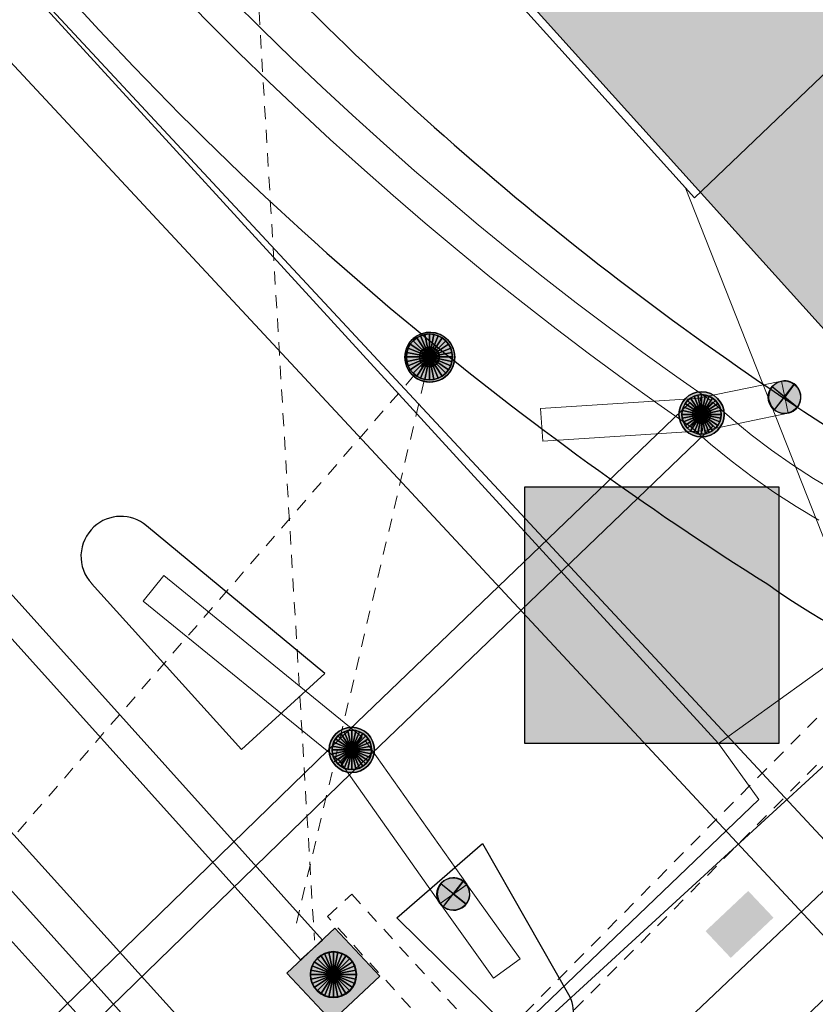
# Model space of a CAD drawing. Header units: metres. Extents: x 2695560 to 2696939, y 1260491 to 1262050.
# Tile 218 of 256: x 2695714 to 2695726, y 1261029 to 1261044. Entities that reach past the tile are written whole.
import ezdxf

# ---------------------------------------------------------------- set-up
doc = ezdxf.new("R2010")
doc.units = ezdxf.units.M
doc.linetypes.add('AUSGEZOGEN', pattern=[0])
doc.linetypes.add('VERDECKT2_S2', pattern=[0.36, 0.2, -0.16])
for name, color, linetype in [('XR$1$AV_Gebäudeflächen (BB)', 7, 'AUSGEZOGEN'), ('XR$1$AV_Linien (BB)', 7, 'AUSGEZOGEN'), ('XR$1$AW_LK_Schachtdeckel', 24, 'AUSGEZOGEN'), ('XR$1$EW_LK_Bauwerk', 1, 'AUSGEZOGEN'), ('XR$1$EW_LK_Knoten', 1, 'AUSGEZOGEN'), ('XR$1$Liegenschaftsgrenzen', 7, 'AUSGEZOGEN'), ('XR$1$PFAW', 255, 'AUSGEZOGEN'), ('XR$1$PFEW', 255, 'AUSGEZOGEN'), ('XR$1$RAEW', 8, 'AUSGEZOGEN'), ('XR$1$RP_Abstandslinie', 7, 'AUSGEZOGEN')]:
    doc.layers.add(name, color=color, linetype=linetype)
for name, color, linetype, lineweight in [('XR$2$ABW-Linie-R-ungenau', 4, 'VERDECKT2_S2', 18), ('XR$2$ABW-LinieFlaeche-R-genau', 4, 'AUSGEZOGEN', 18), ('XR$2$ABW-Punkt', 6, 'AUSGEZOGEN', 18), ('XR$2$ELE-LinieAnker_Strebe', 1, 'AUSGEZOGEN', 18), ('XR$2$ELE-LinieFlaeche-genau', 1, 'AUSGEZOGEN', 18), ('XR$2$ELE-LinieFlaeche-ungenau', 1, 'VERDECKT2_S2', 18), ('XR$2$ELE-Punkt', 1, 'AUSGEZOGEN', 18), ('XR$2$GAS-Linie-genau', 12, 'AUSGEZOGEN', 18), ('XR$2$KOM-Linie-U-genau', 91, 'AUSGEZOGEN', 18), ('XR$2$KOM-LinieFlaeche-U-genau', 91, 'AUSGEZOGEN', 18), ('XR$2$WAS-Linie-genau', 5, 'AUSGEZOGEN', 18)]:
    doc.layers.add(name, color=color, linetype=linetype, lineweight=lineweight)

# ---------------------------------------------------------------- blocks, each defined once
blk = doc.blocks.new('COMPLEXOBJECT_105')
at = {"layer": 'XR$1$AV_Linien (BB)', "color": 7, "linetype": 'AUSGEZOGEN', "transparency": 33554687}
blk.add_line((5720.708, 11028.959), (5718.872, 11030.764), dxfattribs=at)
blk.add_lwpolyline([(5718.872, 11030.764), (5720.172, 11031.895), (5721.503, 11029.561)], dxfattribs=at)
for centre, radius, start, end in [((5721.047, 11029.336), 0.509, 305.9874, 26.3214), ((5721.048, 11029.333), 0.506, 227.6928, 306.0271)]:
    blk.add_arc(centre, radius, start, end, dxfattribs=at)
blk = doc.blocks.new('COMPLEXOBJECT_106')
at = {"layer": 'XR$1$AV_Linien (BB)', "color": 7, "linetype": 'AUSGEZOGEN', "transparency": 33554687}
blk.add_line((5714.23, 11035.851), (5716.511, 11033.326), dxfattribs=at)
blk.add_lwpolyline([(5716.511, 11033.326), (5717.776, 11034.481), (5715.064, 11036.729)], dxfattribs=at)
for centre, start, end in [((5714.673, 11036.266), 49.7921, 132.3589), ((5714.673, 11036.265), 132.276, 223.0791)]:
    blk.add_arc(centre, 0.606, start, end, dxfattribs=at)
blk = doc.blocks.new('COMPLEXOBJECT_406')
at = {"layer": 'XR$1$AV_Linien (BB)', "color": 7, "linetype": 'AUSGEZOGEN', "transparency": 33554687}
blk.add_arc((5751.951, 11079.24), 48.839, 222.0696, 237.3112, dxfattribs=at)
blk = doc.blocks.new('COMPLEXOBJECT_433')
at = {"layer": 'XR$1$AV_Linien (BB)', "color": 7, "linetype": 'AUSGEZOGEN', "transparency": 33554687}
for centre, radius, start, end in [((5751.502, 11078.745), 50.686, 221.1237, 230.3562), ((5751.428, 11078.615), 50.538, 230.3269, 237.8236), ((5730.401, 11043.962), 10.031, 234.0711, 269.4337)]:
    blk.add_arc(centre, radius, start, end, dxfattribs=at)
blk = doc.blocks.new('COMPLEXOBJECT_1393')
at = {"layer": 'XR$1$Liegenschaftsgrenzen', "color": 7, "linetype": 'AUSGEZOGEN', "transparency": 33554687}
blk.add_arc((5751.951, 11079.24), 48.839, 222.0696, 237.3112, dxfattribs=at)
blk = doc.blocks.new('BAW2087')
at = {"lineweight": 25, "true_color": 0x000000, "transparency": 33554687}
h = blk.add_hatch(color=18, dxfattribs=at)
h.paths.add_polyline_path([(-0.5, 0.5), (-0.5, -0.5), (0.5, -0.5), (0.5, 0.5)])
h.paths.add_polyline_path([(0.337, -0.069), (0.316, -0.136), (0.282, -0.196), (0.237, -0.249), (0.182, -0.292), (0.119, -0.322), (0.052, -0.34), (-0.017, -0.343), (-0.086, -0.333), (-0.151, -0.309), (-0.21, -0.272), (-0.261, -0.224), (-0.301, -0.167), (-0.328, -0.103), (-0.342, -0.035), (-0.342, 0.035), (-0.328, 0.103), (-0.301, 0.167), (-0.261, 0.224), (-0.21, 0.272), (-0.151, 0.309), (-0.086, 0.333), (-0.017, 0.343), (0.052, 0.34), (0.119, 0.322), (0.182, 0.292), (0.237, 0.249), (0.282, 0.196), (0.316, 0.136), (0.337, 0.069), (0.344, 0)], flags=16)
at = {"layer": 'XR$1$PFAW', "lineweight": 25, "transparency": 33554687}
blk.add_hatch(color=7, dxfattribs=at).paths.add_polyline_path([(0.344, 0), (0.337, 0.069), (0.316, 0.136), (0.282, 0.196), (0.237, 0.249), (0.182, 0.292), (0.119, 0.322), (0.052, 0.34), (-0.017, 0.343), (-0.086, 0.333), (-0.151, 0.309), (-0.21, 0.272), (-0.261, 0.224), (-0.301, 0.167), (-0.328, 0.103), (-0.342, 0.035), (-0.342, -0.035), (-0.328, -0.103), (-0.301, -0.167), (-0.261, -0.224), (-0.21, -0.272), (-0.151, -0.309), (-0.086, -0.333), (-0.017, -0.343), (0.052, -0.34), (0.119, -0.322), (0.182, -0.292), (0.237, -0.249), (0.282, -0.196), (0.316, -0.136), (0.337, -0.069)])
at = {"lineweight": 25, "transparency": 33554687}
for p, q in [((-0.5, 0.5, 0.993), (0.5, 0.5, 0.993)), ((-0.5, -0.5, 0.993), (-0.5, 0.5, 0.993)), ((0.5, 0.5, 0.993), (0.5, -0.5, 0.993)), ((0.5, -0.5, 0.993), (-0.5, -0.5, 0.993))]:
    blk.add_line(p, q, dxfattribs=at)
blk.add_circle((0, 0), 0.344, dxfattribs=at)
at = {"layer": 'XR$1$PFAW', "lineweight": 25, "transparency": 33554687}
blk.add_line((-0.5, 0.5), (0.5, 0.5), dxfattribs=at)
at = {"layer": 'XR$1$PFAW', "color": 31, "lineweight": 25, "transparency": 33554687}
for p, q in [((-0.5, -0.5), (-0.5, 0.5)), ((0.5, 0.5), (0.5, -0.5)), ((0.5, -0.5), (-0.5, -0.5))]:
    blk.add_line(p, q, dxfattribs=at)
at = {"layer": 'XR$1$PFAW', "lineweight": 25, "transparency": 33554687}
blk.add_circle((0, 0), 0.344, dxfattribs=at)
blk = doc.blocks.new('BAW2088')
at = {"layer": 'XR$1$PFAW', "transparency": 33554687}
blk.add_hatch(color=253, dxfattribs=at).paths.add_polyline_path([(0.51, 0), (0.5, 0.101), (0.47, 0.197), (0.421, 0.286), (0.355, 0.362), (0.275, 0.424), (0.184, 0.469), (0.086, 0.494), (-0.015, 0.499), (-0.115, 0.484), (-0.21, 0.449), (-0.296, 0.395), (-0.369, 0.326), (-0.427, 0.243), (-0.467, 0.15), (-0.487, 0.051), (-0.487, -0.051), (-0.467, -0.15), (-0.427, -0.243), (-0.369, -0.326), (-0.296, -0.395), (-0.21, -0.449), (-0.115, -0.484), (-0.015, -0.499), (0.086, -0.494), (0.184, -0.469), (0.275, -0.424), (0.355, -0.362), (0.421, -0.286), (0.47, -0.197), (0.5, -0.101)])
at = {"transparency": 33554687}
for start, end in [(91.1948, 268.8052), (268.8052, 91.1948)]:
    blk.add_arc((0.01, 0), 0.5, start, end, dxfattribs=at)
at = {"layer": 'XR$1$PFAW', "transparency": 33554687}
blk.add_circle((0.01, 0), 0.5, dxfattribs=at)
blk = doc.blocks.new('BEWLP2574')
at = {"layer": 'XR$1$PFEW', "transparency": 33554687}
blk.add_hatch(color=7, dxfattribs=at).paths.add_polyline_path([(-0.5, 0), (-0.497, -0.051), (-0.489, -0.101), (-0.477, -0.15), (-0.459, -0.198), (-0.437, -0.243), (-0.41, -0.286), (-0.379, -0.326), (-0.344, -0.363), (-0.306, -0.396), (-0.264, -0.425), (-0.22, -0.449), (-0.173, -0.469), (-0.125, -0.485), (-0.075, -0.495), (-0.025, -0.5), (0.026, -0.5), (0.076, -0.495), (0.126, -0.485), (0.174, -0.469), (0.221, -0.449), (0.265, -0.425), (0.306, -0.396), (0.345, -0.363), (0.38, -0.326), (0.411, -0.286), (0.437, -0.243), (0.46, -0.198), (0.477, -0.15), (0.49, -0.101), (0.498, -0.051), (0.5, 0), (0.498, 0.05), (0.49, 0.1), (0.477, 0.149), (0.46, 0.197), (0.437, 0.242), (0.411, 0.285), (0.38, 0.325), (0.345, 0.362), (0.306, 0.395), (0.265, 0.424), (0.221, 0.448), (0.174, 0.468), (0.126, 0.484), (0.076, 0.494), (0.026, 0.499), (-0.025, 0.499), (-0.075, 0.494), (-0.125, 0.484), (-0.173, 0.468), (-0.22, 0.448), (-0.264, 0.424), (-0.306, 0.395), (-0.344, 0.362), (-0.379, 0.325), (-0.41, 0.285), (-0.437, 0.242), (-0.459, 0.197), (-0.477, 0.149), (-0.489, 0.1), (-0.497, 0.05)])
at = {"color": 1, "transparency": 33554687}
for start, end in [(90, 180), (0, 90), (180, 270), (270, 0)]:
    blk.add_arc((0, 0), 0.5, start, end, dxfattribs=at)
at = {"layer": 'XR$1$PFEW', "transparency": 33554687}
blk.add_circle((0, 0), 0.5, dxfattribs=at)
blk = doc.blocks.new('BEWLP2561')
at = {"layer": 'XR$1$PFEW', "transparency": 33554687}
blk.add_hatch(color=7, dxfattribs=at).paths.add_polyline_path([(0.488, 0), (0.478, 0.101), (0.448, 0.197), (0.399, 0.286), (0.333, 0.362), (0.253, 0.424), (0.162, 0.469), (0.064, 0.494), (-0.037, 0.499), (-0.137, 0.484), (-0.232, 0.449), (-0.318, 0.395), (-0.391, 0.326), (-0.449, 0.243), (-0.489, 0.15), (-0.509, 0.051), (-0.509, -0.051), (-0.489, -0.15), (-0.449, -0.243), (-0.391, -0.326), (-0.318, -0.395), (-0.232, -0.449), (-0.137, -0.484), (-0.037, -0.499), (0.064, -0.494), (0.162, -0.469), (0.253, -0.424), (0.333, -0.362), (0.399, -0.286), (0.448, -0.197), (0.478, -0.101)])
at = {"layer": 'XR$1$RAEW', "transparency": 33554687}
for points in [[(-0.324, -0.38), (-0.009, 0.003), (-0.38, 0.325), (-0.396, 0.305), (-0.411, 0.285), (-0.425, 0.263), (-0.438, 0.242), (-0.449, 0.219), (-0.46, 0.196), (-0.469, 0.172), (-0.477, 0.148), (-0.484, 0.124), (-0.49, 0.099), (-0.494, 0.074), (-0.497, 0.049), (-0.499, 0.024), (-0.5, -0.001), (-0.499, -0.027), (-0.497, -0.052), (-0.494, -0.077), (-0.489, -0.102), (-0.484, -0.127), (-0.477, -0.151), (-0.468, -0.175), (-0.459, -0.198), (-0.448, -0.221), (-0.436, -0.244), (-0.423, -0.266), (-0.409, -0.287), (-0.394, -0.307), (-0.378, -0.327), (-0.361, -0.346), (-0.343, -0.363)], [(0.306, 0.386), (0, 0), (0.381, -0.325), (0.397, -0.305), (0.411, -0.284), (0.425, -0.262), (0.438, -0.24), (0.449, -0.217), (0.459, -0.193), (0.468, -0.169), (0.476, -0.144), (0.483, -0.12), (0.488, -0.094), (0.492, -0.069), (0.494, -0.043), (0.495, -0.018), (0.495, 0.008), (0.494, 0.034), (0.491, 0.059), (0.487, 0.084), (0.482, 0.11), (0.475, 0.134), (0.468, 0.159), (0.459, 0.183), (0.448, 0.206), (0.437, 0.229), (0.424, 0.252), (0.41, 0.273), (0.395, 0.294), (0.379, 0.314), (0.362, 0.334), (0.345, 0.352), (0.326, 0.37)]]:
    blk.add_hatch(color=1, dxfattribs=at).paths.add_polyline_path(points)
at = {"color": 1, "transparency": 33554687}
for p, q in [((0.381, -0.325), (-0.38, 0.325)), ((-0.324, -0.38), (0.306, 0.386))]:
    blk.add_line(p, q, dxfattribs=at)
for start, end in [(91.3809, 268.6191), (268.6191, 91.3809)]:
    blk.add_arc((0, 0), 0.5, start, end, dxfattribs=at)
at = {"layer": 'XR$1$PFEW', "transparency": 33554687}
blk.add_circle((-0.012, 0, -0.993), 0.5, dxfattribs=at)
at = {"layer": 'XR$1$RAEW', "color": 1, "transparency": 33554687}
for points in [[(-0.324, -0.38), (-0.009, 0.003), (-0.38, 0.325)], [(0.306, 0.386), (0, 0), (0.381, -0.325)]]:
    blk.add_lwpolyline(points, dxfattribs=at)
for centre, start, end in [((0, 0), 139.4821, 229.5111), ((-0.004, -0.006), 320.3659, 51.6348)]:
    blk.add_arc(centre, 0.5, start, end, dxfattribs=at)
blk = doc.blocks.new('BEW957')
at = {"layer": 'XR$1$RAEW', "transparency": 33554687}
blk.add_hatch(color=1, dxfattribs=at).paths.add_polyline_path([(-0.5, 0), (-0.497, -0.051), (-0.49, -0.101), (-0.477, -0.15), (-0.459, -0.197), (-0.437, -0.243), (-0.41, -0.286), (-0.379, -0.326), (-0.344, -0.362), (-0.306, -0.395), (-0.264, -0.424), (-0.22, -0.449), (-0.174, -0.469), (-0.125, -0.484), (-0.076, -0.494), (-0.025, -0.499), (0.025, -0.499), (0.076, -0.494), (0.125, -0.484), (0.174, -0.469), (0.22, -0.449), (0.264, -0.424), (0.306, -0.395), (0.344, -0.362), (0.379, -0.326), (0.41, -0.286), (0.437, -0.243), (0.459, -0.197), (0.477, -0.15), (0.49, -0.101), (0.497, -0.051), (0.5, 0), (0.497, 0.051), (0.49, 0.101), (0.477, 0.15), (0.459, 0.197), (0.437, 0.243), (0.41, 0.286), (0.379, 0.326), (0.344, 0.362), (0.306, 0.395), (0.264, 0.424), (0.22, 0.449), (0.174, 0.469), (0.125, 0.484), (0.076, 0.494), (0.025, 0.499), (-0.025, 0.499), (-0.076, 0.494), (-0.125, 0.484), (-0.174, 0.469), (-0.22, 0.449), (-0.264, 0.424), (-0.306, 0.395), (-0.344, 0.362), (-0.379, 0.326), (-0.41, 0.286), (-0.437, 0.243), (-0.459, 0.197), (-0.477, 0.15), (-0.49, 0.101), (-0.497, 0.051)])
at = {"color": 1, "transparency": 33554687}
for start, end in [(90, 180), (180, 270), (0, 90), (270, 0)]:
    blk.add_arc((0, 0), 0.5, start, end, dxfattribs=at)
at = {"layer": 'XR$1$RAEW', "color": 1, "transparency": 33554687}
blk.add_circle((0, 0), 0.5, dxfattribs=at)
blk = doc.blocks.new('ELE-SCHACHT_RUND')
at = {"layer": 'XR$2$ELE-Punkt', "linetype": 'AUSGEZOGEN', "lineweight": 25, "transparency": 33554687}
for points in [[(0, 300, 2500), (0, 0, 2500), (-59, 294, 2500)], [(0, 300), (0, 0), (-59, 294)], [(0, 300, 2500), (0, 300), (-59, 294), (-59, 294, 2500)], [(59, 294, 2500), (0, 0, 2500), (0, 300, 2500)], [(59, 294), (0, 0), (0, 300)], [(59, 294, 2500), (59, 294), (0, 300), (0, 300, 2500)], [(-249, 167, 2500), (0, 0, 2500), (-277, 115, 2500)], [(-249, 167), (0, 0), (-277, 115)], [(-249, 167, 2500), (-249, 167), (-277, 115), (-277, 115, 2500)], [(-212, 212, 2500), (0, 0, 2500), (-249, 167, 2500)], [(-212, 212), (0, 0), (-249, 167)], [(-212, 212, 2500), (-212, 212), (-249, 167), (-249, 167, 2500)], [(-167, 249, 2500), (0, 0, 2500), (-212, 212, 2500)], [(-167, 249), (0, 0), (-212, 212)], [(-167, 249, 2500), (-167, 249), (-212, 212), (-212, 212, 2500)], [(-115, 277, 2500), (0, 0, 2500), (-167, 249, 2500)], [(-115, 277), (0, 0), (-167, 249)], [(-115, 277, 2500), (-115, 277), (-167, 249), (-167, 249, 2500)], [(-59, 294, 2500), (0, 0, 2500), (-115, 277, 2500)], [(-59, 294), (0, 0), (-115, 277)], [(-59, 294, 2500), (-59, 294), (-115, 277), (-115, 277, 2500)], [(115, 277, 2500), (0, 0, 2500), (59, 294, 2500)], [(115, 277), (0, 0), (59, 294)], [(167, 249, 2500), (0, 0, 2500), (115, 277, 2500)], [(167, 249), (0, 0), (115, 277)], [(212, 212, 2500), (0, 0, 2500), (167, 249, 2500)], [(212, 212), (0, 0), (167, 249)], [(249, 167, 2500), (0, 0, 2500), (212, 212, 2500)], [(249, 167), (0, 0), (212, 212)], [(277, 115, 2500), (0, 0, 2500), (249, 167, 2500)], [(277, 115), (0, 0), (249, 167)], [(115, 277, 2500), (115, 277), (59, 294), (59, 294, 2500)], [(167, 249, 2500), (167, 249), (115, 277), (115, 277, 2500)], [(212, 212, 2500), (212, 212), (167, 249), (167, 249, 2500)], [(249, 167, 2500), (249, 167), (212, 212), (212, 212, 2500)], [(277, 115, 2500), (277, 115), (249, 167), (249, 167, 2500)], [(-294, 59, 2500), (0, 0, 2500), (-300, 0, 2500)], [(-294, 59), (0, 0), (-300, 0)], [(-294, 59, 2500), (-294, 59), (-300, 0), (-300, 0, 2500)], [(-300, 0, 2500), (0, 0, 2500), (-294, -59, 2500)], [(-300, 0), (0, 0), (-294, -59)], [(-277, 115, 2500), (0, 0, 2500), (-294, 59, 2500)], [(-277, 115), (0, 0), (-294, 59)], [(-277, 115, 2500), (-277, 115), (-294, 59), (-294, 59, 2500)], [(-294, -59, 2500), (0, 0, 2500), (-277, -115, 2500)], [(-294, -59), (0, 0), (-277, -115)], [(-277, -115, 2500), (0, 0, 2500), (-249, -167, 2500)], [(-277, -115), (0, 0), (-249, -167)], [(-249, -167, 2500), (0, 0, 2500), (-212, -212, 2500)], [(-249, -167), (0, 0), (-212, -212)], [(-212, -212, 2500), (0, 0, 2500), (-167, -249, 2500)], [(-212, -212), (0, 0), (-167, -249)], [(-167, -249, 2500), (0, 0, 2500), (-115, -277, 2500)], [(-167, -249), (0, 0), (-115, -277)], [(-115, -277, 2500), (0, 0, 2500), (-59, -294, 2500)], [(-115, -277), (0, 0), (-59, -294)], [(-59, -294, 2500), (0, 0, 2500), (0, -300, 2500)], [(-59, -294), (0, 0), (0, -300)], [(294, 59, 2500), (0, 0, 2500), (277, 115, 2500)], [(294, 59), (0, 0), (277, 115)], [(300, 0, 2500), (0, 0, 2500), (294, 59, 2500)], [(300, 0), (0, 0), (294, 59)], [(0, -300, 2500), (0, 0, 2500), (59, -294, 2500)], [(59, -294, 2500), (0, 0, 2500), (115, -277, 2500)], [(115, -277, 2500), (0, 0, 2500), (167, -249, 2500)], [(167, -249, 2500), (0, 0, 2500), (212, -212, 2500)], [(212, -212, 2500), (0, 0, 2500), (249, -167, 2500)], [(249, -167, 2500), (0, 0, 2500), (277, -115, 2500)], [(277, -115, 2500), (0, 0, 2500), (294, -59, 2500)], [(294, -59, 2500), (0, 0, 2500), (300, 0, 2500)], [(0, -300), (0, 0), (59, -294)], [(59, -294), (0, 0), (115, -277)], [(115, -277), (0, 0), (167, -249)], [(167, -249), (0, 0), (212, -212)], [(212, -212), (0, 0), (249, -167)], [(249, -167), (0, 0), (277, -115)], [(277, -115), (0, 0), (294, -59)], [(294, -59), (0, 0), (300, 0)], [(294, 59, 2500), (294, 59), (277, 115), (277, 115, 2500)], [(300, 0, 2500), (300, 0), (294, 59), (294, 59, 2500)], [(-300, 0, 2500), (-300, 0), (-294, -59), (-294, -59, 2500)], [(-294, -59, 2500), (-294, -59), (-277, -115), (-277, -115, 2500)], [(-277, -115, 2500), (-277, -115), (-249, -167), (-249, -167, 2500)], [(249, -167, 2500), (249, -167), (277, -115), (277, -115, 2500)], [(277, -115, 2500), (277, -115), (294, -59), (294, -59, 2500)], [(294, -59, 2500), (294, -59), (300, 0), (300, 0, 2500)], [(-249, -167, 2500), (-249, -167), (-212, -212), (-212, -212, 2500)], [(-212, -212, 2500), (-212, -212), (-167, -249), (-167, -249, 2500)], [(-167, -249, 2500), (-167, -249), (-115, -277), (-115, -277, 2500)], [(-115, -277, 2500), (-115, -277), (-59, -294), (-59, -294, 2500)], [(-59, -294, 2500), (-59, -294), (0, -300), (0, -300, 2500)], [(0, -300, 2500), (0, -300), (59, -294), (59, -294, 2500)], [(59, -294, 2500), (59, -294), (115, -277), (115, -277, 2500)], [(115, -277, 2500), (115, -277), (167, -249), (167, -249, 2500)], [(167, -249, 2500), (167, -249), (212, -212), (212, -212, 2500)], [(212, -212, 2500), (212, -212), (249, -167), (249, -167, 2500)]]:
    blk.add_3dface(points, dxfattribs=at)
blk = doc.blocks.new('ABW-KONTROLLSCHACHT')
at = {"layer": 'XR$2$ABW-Punkt', "linetype": 'AUSGEZOGEN', "lineweight": 25, "transparency": 33554687}
for points in [[(-134, 323, 2500), (0, 0, 2500), (-194, 291, 2500)], [(-134, 323), (0, 0), (-194, 291)], [(-134, 323, 2500), (-134, 323), (-194, 291), (-194, 291, 2500)], [(-68, 343, 2500), (0, 0, 2500), (-134, 323, 2500)], [(-68, 343), (0, 0), (-134, 323)], [(-68, 343, 2500), (-68, 343), (-134, 323), (-134, 323, 2500)], [(0, 350, 2500), (0, 0, 2500), (-68, 343, 2500)], [(0, 350), (0, 0), (-68, 343)], [(0, 350, 2500), (0, 350), (-68, 343), (-68, 343, 2500)], [(68, 343, 2500), (0, 0, 2500), (0, 350, 2500)], [(68, 343), (0, 0), (0, 350)], [(68, 343, 2500), (68, 343), (0, 350), (0, 350, 2500)], [(134, 323, 2500), (0, 0, 2500), (68, 343, 2500)], [(134, 323), (0, 0), (68, 343)], [(194, 291, 2500), (0, 0, 2500), (134, 323, 2500)], [(194, 291), (0, 0), (134, 323)], [(134, 323, 2500), (134, 323), (68, 343), (68, 343, 2500)], [(194, 291, 2500), (194, 291), (134, 323), (134, 323, 2500)], [(-291, 194, 2500), (0, 0, 2500), (-323, 134, 2500)], [(-291, 194), (0, 0), (-323, 134)], [(-291, 194, 2500), (-291, 194), (-323, 134), (-323, 134, 2500)], [(-247, 247, 2500), (0, 0, 2500), (-291, 194, 2500)], [(-247, 247), (0, 0), (-291, 194)], [(-247, 247, 2500), (-247, 247), (-291, 194), (-291, 194, 2500)], [(-194, 291, 2500), (0, 0, 2500), (-247, 247, 2500)], [(-194, 291), (0, 0), (-247, 247)], [(-194, 291, 2500), (-194, 291), (-247, 247), (-247, 247, 2500)], [(247, 247, 2500), (0, 0, 2500), (194, 291, 2500)], [(247, 247), (0, 0), (194, 291)], [(291, 194, 2500), (0, 0, 2500), (247, 247, 2500)], [(291, 194), (0, 0), (247, 247)], [(323, 134, 2500), (0, 0, 2500), (291, 194, 2500)], [(323, 134), (0, 0), (291, 194)], [(247, 247, 2500), (247, 247), (194, 291), (194, 291, 2500)], [(291, 194, 2500), (291, 194), (247, 247), (247, 247, 2500)], [(323, 134, 2500), (323, 134), (291, 194), (291, 194, 2500)], [(-343, 68, 2500), (0, 0, 2500), (-350, 0, 2500)], [(-343, 68), (0, 0), (-350, 0)], [(-343, 68, 2500), (-343, 68), (-350, 0), (-350, 0, 2500)], [(-350, 0, 2500), (0, 0, 2500), (-343, -68, 2500)], [(-350, 0), (0, 0), (-343, -68)], [(-323, 134, 2500), (0, 0, 2500), (-343, 68, 2500)], [(-323, 134), (0, 0), (-343, 68)], [(-323, 134, 2500), (-323, 134), (-343, 68), (-343, 68, 2500)], [(-343, -68, 2500), (0, 0, 2500), (-323, -134, 2500)], [(-343, -68), (0, 0), (-323, -134)], [(-323, -134, 2500), (0, 0, 2500), (-291, -194, 2500)], [(-323, -134), (0, 0), (-291, -194)], [(-291, -194, 2500), (0, 0, 2500), (-247, -247, 2500)], [(-291, -194), (0, 0), (-247, -247)], [(-247, -247, 2500), (0, 0, 2500), (-194, -291, 2500)], [(-247, -247), (0, 0), (-194, -291)], [(-194, -291, 2500), (0, 0, 2500), (-134, -323, 2500)], [(-194, -291), (0, 0), (-134, -323)], [(-134, -323, 2500), (0, 0, 2500), (-68, -343, 2500)], [(-134, -323), (0, 0), (-68, -343)], [(-68, -343, 2500), (0, 0, 2500), (0, -350, 2500)], [(-68, -343), (0, 0), (0, -350)], [(343, 68, 2500), (0, 0, 2500), (323, 134, 2500)], [(343, 68), (0, 0), (323, 134)], [(350, 0, 2500), (0, 0, 2500), (343, 68, 2500)], [(350, 0), (0, 0), (343, 68)], [(0, -350, 2500), (0, 0, 2500), (68, -343, 2500)], [(68, -343, 2500), (0, 0, 2500), (134, -323, 2500)], [(134, -323, 2500), (0, 0, 2500), (194, -291, 2500)], [(194, -291, 2500), (0, 0, 2500), (247, -247, 2500)], [(247, -247, 2500), (0, 0, 2500), (291, -194, 2500)], [(291, -194, 2500), (0, 0, 2500), (323, -134, 2500)], [(323, -134, 2500), (0, 0, 2500), (343, -68, 2500)], [(343, -68, 2500), (0, 0, 2500), (350, 0, 2500)], [(0, -350), (0, 0), (68, -343)], [(68, -343), (0, 0), (134, -323)], [(134, -323), (0, 0), (194, -291)], [(194, -291), (0, 0), (247, -247)], [(247, -247), (0, 0), (291, -194)], [(291, -194), (0, 0), (323, -134)], [(323, -134), (0, 0), (343, -68)], [(343, -68), (0, 0), (350, 0)], [(343, 68, 2500), (343, 68), (323, 134), (323, 134, 2500)], [(350, 0, 2500), (350, 0), (343, 68), (343, 68, 2500)], [(-350, 0, 2500), (-350, 0), (-343, -68), (-343, -68, 2500)], [(-343, -68, 2500), (-343, -68), (-323, -134), (-323, -134, 2500)], [(-323, -134, 2500), (-323, -134), (-291, -194), (-291, -194, 2500)], [(291, -194, 2500), (291, -194), (323, -134), (323, -134, 2500)], [(323, -134, 2500), (323, -134), (343, -68), (343, -68, 2500)], [(343, -68, 2500), (343, -68), (350, 0), (350, 0, 2500)], [(-291, -194, 2500), (-291, -194), (-247, -247), (-247, -247, 2500)], [(-247, -247, 2500), (-247, -247), (-194, -291), (-194, -291, 2500)], [(-194, -291, 2500), (-194, -291), (-134, -323), (-134, -323, 2500)], [(134, -323, 2500), (134, -323), (194, -291), (194, -291, 2500)], [(194, -291, 2500), (194, -291), (247, -247), (247, -247, 2500)], [(247, -247, 2500), (247, -247), (291, -194), (291, -194, 2500)], [(-134, -323, 2500), (-134, -323), (-68, -343), (-68, -343, 2500)], [(-68, -343, 2500), (-68, -343), (0, -350), (0, -350, 2500)], [(0, -350, 2500), (0, -350), (68, -343), (68, -343, 2500)], [(68, -343, 2500), (68, -343), (134, -323), (134, -323, 2500)]]:
    blk.add_3dface(points, dxfattribs=at)
blk = doc.blocks.new('ABW-SCHLAMMSAMMLER_RUND')
at = {"layer": 'XR$2$ABW-Punkt', "linetype": 'AUSGEZOGEN', "lineweight": 13, "transparency": 33554687}
for p, q in [((-70, 75, 2500), (70, 75, 2500)), ((-70, -75, 2500), (70, -75, 2500))]:
    blk.add_line(p, q, dxfattribs=at)
blk.add_polyline3d([(90, 0, 2500), (0, 0, 2500), (-90, 0, 2500)], dxfattribs=at)
at = {"layer": 'XR$2$ABW-Punkt', "linetype": 'AUSGEZOGEN', "lineweight": 25, "transparency": 33554687}
for points in [[(0, 150, 2500), (0, 0, 2500), (-29, 147, 2500)], [(0, 150), (0, 0), (-29, 147)], [(0, 150, 2500), (0, 150), (-29, 147), (-29, 147, 2500)], [(29, 147, 2500), (0, 0, 2500), (0, 150, 2500)], [(29, 147), (0, 0), (0, 150)], [(29, 147, 2500), (29, 147), (0, 150), (0, 150, 2500)], [(-147, 29, 2500), (0, 0, 2500), (-150, 0, 2500)], [(-147, 29), (0, 0), (-150, 0)], [(-147, 29, 2500), (-147, 29), (-150, 0), (-150, 0, 2500)], [(-150, 0, 2500), (0, 0, 2500), (-147, -29, 2500)], [(-150, 0), (0, 0), (-147, -29)], [(-139, 57, 2500), (0, 0, 2500), (-147, 29, 2500)], [(-139, 57), (0, 0), (-147, 29)], [(-139, 57, 2500), (-139, 57), (-147, 29), (-147, 29, 2500)], [(-147, -29, 2500), (0, 0, 2500), (-139, -57, 2500)], [(-147, -29), (0, 0), (-139, -57)], [(-125, 83, 2500), (0, 0, 2500), (-139, 57, 2500)], [(-125, 83), (0, 0), (-139, 57)], [(-125, 83, 2500), (-125, 83), (-139, 57), (-139, 57, 2500)], [(-139, -57, 2500), (0, 0, 2500), (-125, -83, 2500)], [(-139, -57), (0, 0), (-125, -83)], [(-106, 106, 2500), (0, 0, 2500), (-125, 83, 2500)], [(-106, 106), (0, 0), (-125, 83)], [(-106, 106, 2500), (-106, 106), (-125, 83), (-125, 83, 2500)], [(-125, -83, 2500), (0, 0, 2500), (-106, -106, 2500)], [(-125, -83), (0, 0), (-106, -106)], [(-83, 125, 2500), (0, 0, 2500), (-106, 106, 2500)], [(-83, 125), (0, 0), (-106, 106)], [(-83, 125, 2500), (-83, 125), (-106, 106), (-106, 106, 2500)], [(-106, -106, 2500), (0, 0, 2500), (-83, -125, 2500)], [(-106, -106), (0, 0), (-83, -125)], [(-57, 139, 2500), (0, 0, 2500), (-83, 125, 2500)], [(-57, 139), (0, 0), (-83, 125)], [(-57, 139, 2500), (-57, 139), (-83, 125), (-83, 125, 2500)], [(-83, -125, 2500), (0, 0, 2500), (-57, -139, 2500)], [(-83, -125), (0, 0), (-57, -139)], [(-29, 147, 2500), (0, 0, 2500), (-57, 139, 2500)], [(-29, 147), (0, 0), (-57, 139)], [(-29, 147, 2500), (-29, 147), (-57, 139), (-57, 139, 2500)], [(-57, -139, 2500), (0, 0, 2500), (-29, -147, 2500)], [(-57, -139), (0, 0), (-29, -147)], [(-29, -147, 2500), (0, 0, 2500), (0, -150, 2500)], [(-29, -147), (0, 0), (0, -150)], [(57, 139, 2500), (0, 0, 2500), (29, 147, 2500)], [(57, 139), (0, 0), (29, 147)], [(83, 125, 2500), (0, 0, 2500), (57, 139, 2500)], [(83, 125), (0, 0), (57, 139)], [(106, 106, 2500), (0, 0, 2500), (83, 125, 2500)], [(106, 106), (0, 0), (83, 125)], [(125, 83, 2500), (0, 0, 2500), (106, 106, 2500)], [(125, 83), (0, 0), (106, 106)], [(139, 57, 2500), (0, 0, 2500), (125, 83, 2500)], [(139, 57), (0, 0), (125, 83)], [(147, 29, 2500), (0, 0, 2500), (139, 57, 2500)], [(147, 29), (0, 0), (139, 57)], [(150, 0, 2500), (0, 0, 2500), (147, 29, 2500)], [(150, 0), (0, 0), (147, 29)], [(0, -150, 2500), (0, 0, 2500), (29, -147, 2500)], [(29, -147, 2500), (0, 0, 2500), (57, -139, 2500)], [(57, -139, 2500), (0, 0, 2500), (83, -125, 2500)], [(83, -125, 2500), (0, 0, 2500), (106, -106, 2500)], [(106, -106, 2500), (0, 0, 2500), (125, -83, 2500)], [(125, -83, 2500), (0, 0, 2500), (139, -57, 2500)], [(139, -57, 2500), (0, 0, 2500), (147, -29, 2500)], [(147, -29, 2500), (0, 0, 2500), (150, 0, 2500)], [(0, -150), (0, 0), (29, -147)], [(29, -147), (0, 0), (57, -139)], [(57, -139), (0, 0), (83, -125)], [(83, -125), (0, 0), (106, -106)], [(106, -106), (0, 0), (125, -83)], [(125, -83), (0, 0), (139, -57)], [(139, -57), (0, 0), (147, -29)], [(147, -29), (0, 0), (150, 0)], [(57, 139, 2500), (57, 139), (29, 147), (29, 147, 2500)], [(83, 125, 2500), (83, 125), (57, 139), (57, 139, 2500)], [(106, 106, 2500), (106, 106), (83, 125), (83, 125, 2500)], [(125, 83, 2500), (125, 83), (106, 106), (106, 106, 2500)], [(139, 57, 2500), (139, 57), (125, 83), (125, 83, 2500)], [(147, 29, 2500), (147, 29), (139, 57), (139, 57, 2500)], [(150, 0, 2500), (150, 0), (147, 29), (147, 29, 2500)], [(-150, 0, 2500), (-150, 0), (-147, -29), (-147, -29, 2500)], [(-147, -29, 2500), (-147, -29), (-139, -57), (-139, -57, 2500)], [(-139, -57, 2500), (-139, -57), (-125, -83), (-125, -83, 2500)], [(-125, -83, 2500), (-125, -83), (-106, -106), (-106, -106, 2500)], [(-106, -106, 2500), (-106, -106), (-83, -125), (-83, -125, 2500)], [(-83, -125, 2500), (-83, -125), (-57, -139), (-57, -139, 2500)], [(-57, -139, 2500), (-57, -139), (-29, -147), (-29, -147, 2500)], [(-29, -147, 2500), (-29, -147), (0, -150), (0, -150, 2500)], [(0, -150, 2500), (0, -150), (29, -147), (29, -147, 2500)], [(29, -147, 2500), (29, -147), (57, -139), (57, -139, 2500)], [(57, -139, 2500), (57, -139), (83, -125), (83, -125, 2500)], [(83, -125, 2500), (83, -125), (106, -106), (106, -106, 2500)], [(106, -106, 2500), (106, -106), (125, -83), (125, -83, 2500)], [(125, -83, 2500), (125, -83), (139, -57), (139, -57, 2500)], [(139, -57, 2500), (139, -57), (147, -29), (147, -29, 2500)], [(147, -29, 2500), (147, -29), (150, 0), (150, 0, 2500)]]:
    blk.add_3dface(points, dxfattribs=at)
blk = doc.blocks.new('ABW-DECKEL')
at = {"layer": 'XR$2$ABW-Punkt', "linetype": 'AUSGEZOGEN', "lineweight": 25, "transparency": 33554687}
for points in [[(-134, 323, 2500), (0, 0, 2500), (-194, 291, 2500)], [(-134, 323), (0, 0), (-194, 291)], [(-134, 323, 2500), (-134, 323), (-194, 291), (-194, 291, 2500)], [(-68, 343, 2500), (0, 0, 2500), (-134, 323, 2500)], [(-68, 343), (0, 0), (-134, 323)], [(-68, 343, 2500), (-68, 343), (-134, 323), (-134, 323, 2500)], [(0, 350, 2500), (0, 0, 2500), (-68, 343, 2500)], [(0, 350), (0, 0), (-68, 343)], [(0, 350, 2500), (0, 350), (-68, 343), (-68, 343, 2500)], [(68, 343, 2500), (0, 0, 2500), (0, 350, 2500)], [(68, 343), (0, 0), (0, 350)], [(68, 343, 2500), (68, 343), (0, 350), (0, 350, 2500)], [(134, 323, 2500), (0, 0, 2500), (68, 343, 2500)], [(134, 323), (0, 0), (68, 343)], [(194, 291, 2500), (0, 0, 2500), (134, 323, 2500)], [(194, 291), (0, 0), (134, 323)], [(134, 323, 2500), (134, 323), (68, 343), (68, 343, 2500)], [(194, 291, 2500), (194, 291), (134, 323), (134, 323, 2500)], [(-291, 194, 2500), (0, 0, 2500), (-323, 134, 2500)], [(-291, 194), (0, 0), (-323, 134)], [(-291, 194, 2500), (-291, 194), (-323, 134), (-323, 134, 2500)], [(-247, 247, 2500), (0, 0, 2500), (-291, 194, 2500)], [(-247, 247), (0, 0), (-291, 194)], [(-247, 247, 2500), (-247, 247), (-291, 194), (-291, 194, 2500)], [(-194, 291, 2500), (0, 0, 2500), (-247, 247, 2500)], [(-194, 291), (0, 0), (-247, 247)], [(-194, 291, 2500), (-194, 291), (-247, 247), (-247, 247, 2500)], [(247, 247, 2500), (0, 0, 2500), (194, 291, 2500)], [(247, 247), (0, 0), (194, 291)], [(291, 194, 2500), (0, 0, 2500), (247, 247, 2500)], [(291, 194), (0, 0), (247, 247)], [(323, 134, 2500), (0, 0, 2500), (291, 194, 2500)], [(323, 134), (0, 0), (291, 194)], [(247, 247, 2500), (247, 247), (194, 291), (194, 291, 2500)], [(291, 194, 2500), (291, 194), (247, 247), (247, 247, 2500)], [(323, 134, 2500), (323, 134), (291, 194), (291, 194, 2500)], [(-343, 68, 2500), (0, 0, 2500), (-350, 0, 2500)], [(-343, 68), (0, 0), (-350, 0)], [(-343, 68, 2500), (-343, 68), (-350, 0), (-350, 0, 2500)], [(-350, 0, 2500), (0, 0, 2500), (-343, -68, 2500)], [(-350, 0), (0, 0), (-343, -68)], [(-323, 134, 2500), (0, 0, 2500), (-343, 68, 2500)], [(-323, 134), (0, 0), (-343, 68)], [(-323, 134, 2500), (-323, 134), (-343, 68), (-343, 68, 2500)], [(-343, -68, 2500), (0, 0, 2500), (-323, -134, 2500)], [(-343, -68), (0, 0), (-323, -134)], [(-323, -134, 2500), (0, 0, 2500), (-291, -194, 2500)], [(-323, -134), (0, 0), (-291, -194)], [(-291, -194, 2500), (0, 0, 2500), (-247, -247, 2500)], [(-291, -194), (0, 0), (-247, -247)], [(-247, -247, 2500), (0, 0, 2500), (-194, -291, 2500)], [(-247, -247), (0, 0), (-194, -291)], [(-194, -291, 2500), (0, 0, 2500), (-134, -323, 2500)], [(-194, -291), (0, 0), (-134, -323)], [(-134, -323, 2500), (0, 0, 2500), (-68, -343, 2500)], [(-134, -323), (0, 0), (-68, -343)], [(-68, -343, 2500), (0, 0, 2500), (0, -350, 2500)], [(-68, -343), (0, 0), (0, -350)], [(343, 68, 2500), (0, 0, 2500), (323, 134, 2500)], [(343, 68), (0, 0), (323, 134)], [(350, 0, 2500), (0, 0, 2500), (343, 68, 2500)], [(350, 0), (0, 0), (343, 68)], [(0, -350, 2500), (0, 0, 2500), (68, -343, 2500)], [(68, -343, 2500), (0, 0, 2500), (134, -323, 2500)], [(134, -323, 2500), (0, 0, 2500), (194, -291, 2500)], [(194, -291, 2500), (0, 0, 2500), (247, -247, 2500)], [(247, -247, 2500), (0, 0, 2500), (291, -194, 2500)], [(291, -194, 2500), (0, 0, 2500), (323, -134, 2500)], [(323, -134, 2500), (0, 0, 2500), (343, -68, 2500)], [(343, -68, 2500), (0, 0, 2500), (350, 0, 2500)], [(0, -350), (0, 0), (68, -343)], [(68, -343), (0, 0), (134, -323)], [(134, -323), (0, 0), (194, -291)], [(194, -291), (0, 0), (247, -247)], [(247, -247), (0, 0), (291, -194)], [(291, -194), (0, 0), (323, -134)], [(323, -134), (0, 0), (343, -68)], [(343, -68), (0, 0), (350, 0)], [(343, 68, 2500), (343, 68), (323, 134), (323, 134, 2500)], [(350, 0, 2500), (350, 0), (343, 68), (343, 68, 2500)], [(-350, 0, 2500), (-350, 0), (-343, -68), (-343, -68, 2500)], [(-343, -68, 2500), (-343, -68), (-323, -134), (-323, -134, 2500)], [(-323, -134, 2500), (-323, -134), (-291, -194), (-291, -194, 2500)], [(291, -194, 2500), (291, -194), (323, -134), (323, -134, 2500)], [(323, -134, 2500), (323, -134), (343, -68), (343, -68, 2500)], [(343, -68, 2500), (343, -68), (350, 0), (350, 0, 2500)], [(-291, -194, 2500), (-291, -194), (-247, -247), (-247, -247, 2500)], [(-247, -247, 2500), (-247, -247), (-194, -291), (-194, -291, 2500)], [(-194, -291, 2500), (-194, -291), (-134, -323), (-134, -323, 2500)], [(134, -323, 2500), (134, -323), (194, -291), (194, -291, 2500)], [(194, -291, 2500), (194, -291), (247, -247), (247, -247, 2500)], [(247, -247, 2500), (247, -247), (291, -194), (291, -194, 2500)], [(-134, -323, 2500), (-134, -323), (-68, -343), (-68, -343, 2500)], [(-68, -343, 2500), (-68, -343), (0, -350), (0, -350, 2500)], [(0, -350, 2500), (0, -350), (68, -343), (68, -343, 2500)], [(68, -343, 2500), (68, -343), (134, -323), (134, -323, 2500)]]:
    blk.add_3dface(points, dxfattribs=at)

msp = doc.modelspace()

# ---------------------------------------------------------------- hatches: boundary and pattern name
at = {"transparency": 33554687}
for points in [[(2695721.787, 1261037.13), (2695721.787, 1261033.229), (2695725.65, 1261033.229), (2695725.65, 1261037.13)], [(2695724.536, 1261030.372), (2695724.919, 1261029.965), (2695725.569, 1261030.577), (2695725.185, 1261030.984)]]:
    msp.add_hatch(color=7, dxfattribs=at).paths.add_polyline_path(points)
at = {"layer": 'XR$1$AV_Gebäudeflächen (BB)', "true_color": 0xd2d2d2, "transparency": 33554687}
msp.add_hatch(color=254, dxfattribs=at).paths.add_polyline_path([(2695737.279, 1261049.773), (2695731.046, 1261056.304), (2695727.379, 1261052.823), (2695724.138, 1261056.238), (2695722.246, 1261054.442), (2695720.243, 1261056.552), (2695715.257, 1261051.819), (2695726.437, 1261039.421)])

# ---------------------------------------------------------------- linework, layer by layer
at = {"color": 24, "lineweight": -3, "transparency": 33554687}
msp.add_lwpolyline([(2695721.787, 1261037.13), (2695725.65, 1261037.13), (2695725.65, 1261033.229), (2695721.787, 1261033.229), (2695721.787, 1261037.13)], close=True, dxfattribs=at)
at = {"layer": 'XR$1$AV_Linien (BB)', "color": 7, "linetype": 'AUSGEZOGEN', "transparency": 33554687}
msp.add_lwpolyline([(2695737.279, 1261049.773), (2695726.437, 1261039.421), (2695715.257, 1261051.819)], dxfattribs=at)
at = {"layer": 'XR$1$RP_Abstandslinie', "color": 7, "linetype": 'AUSGEZOGEN', "transparency": 33554687}
msp.add_lwpolyline([(2695645.476, 1261128.982), (2695649.87, 1261124.11), (2695683.37, 1261086.98), (2695724.37, 1261041.53), (2695738.82, 1261055.35), (2695742.27, 1261051.74)], dxfattribs=at)
at = {"layer": 'XR$2$ABW-Linie-R-ungenau', "linetype": 'VERDECKT2_S2', "transparency": 33554687}
for p, q in [((2695717.445, 1261049.394), (2695718.588, 1261030.237)), ((2695711.953, 1261029.436), (2695720.34, 1261039.1)), ((2695720.34, 1261039.1), (2695718.307, 1261030.462))]:
    msp.add_line(p, q, dxfattribs=at)
at = {"layer": 'XR$2$ABW-LinieFlaeche-R-genau', "linetype": 'AUSGEZOGEN', "transparency": 33554687}
for points in [[(2695682.65, 1261070.352), (2695718.71, 1261030.233), (2695718.376, 1261029.933), (2695682.316, 1261070.052), (2695682.65, 1261070.352)], [(2695727.436, 1261030.378), (2695718.139, 1261021.563), (2695717.313, 1261022.433), (2695726.61, 1261031.248), (2695727.436, 1261030.378)]]:
    msp.add_lwpolyline(points, close=True, dxfattribs=at)
at = {"layer": 'XR$2$ELE-LinieAnker_Strebe', "transparency": 33554687}
msp.add_line((2695731.349, 1261023.625), (2695724.226, 1261041.69), dxfattribs=at)
at = {"layer": 'XR$2$ELE-LinieFlaeche-genau', "linetype": 'AUSGEZOGEN', "transparency": 33554687}
for points in [[(2695717.338, 1261044.546), (2695717.787, 1261044.097), (2695718.241, 1261043.655), (2695718.701, 1261043.218), (2695719.166, 1261042.786), (2695719.636, 1261042.361), (2695720.112, 1261041.942), (2695720.594, 1261041.528), (2695721.08, 1261041.12), (2695721.57, 1261040.719), (2695722.067, 1261040.324), (2695722.567, 1261039.934), (2695723.073, 1261039.551), (2695723.583, 1261039.175), (2695724.099, 1261038.805), (2695724.62, 1261038.44), (2695724.332, 1261038.03), (2695724.332, 1261038.03), (2695723.809, 1261038.397), (2695723.289, 1261038.771), (2695722.773, 1261039.151), (2695722.263, 1261039.538), (2695721.757, 1261039.93), (2695721.256, 1261040.329), (2695720.76, 1261040.736), (2695720.27, 1261041.146), (2695719.784, 1261041.564), (2695719.304, 1261041.989), (2695718.828, 1261042.418), (2695718.359, 1261042.854), (2695717.895, 1261043.295), (2695717.435, 1261043.741), (2695716.982, 1261044.194), (2695716.535, 1261044.652)], [(2695726.26, 1261036.625), (2695725.915, 1261036.833), (2695725.576, 1261037.053), (2695725.246, 1261037.285), (2695724.924, 1261037.528), (2695724.61, 1261037.784), (2695724.311, 1261038.047), (2695724.641, 1261038.423), (2695724.934, 1261038.166), (2695725.232, 1261037.922), (2695725.54, 1261037.689), (2695725.856, 1261037.467), (2695726.179, 1261037.257), (2695726.51, 1261037.059)]]:
    msp.add_lwpolyline(points, dxfattribs=at)
for points in [[(2695724.425, 1261038.48), (2695725.69, 1261038.742), (2695725.792, 1261038.252), (2695724.527, 1261037.99), (2695724.425, 1261038.48)], [(2695722.028, 1261038.324), (2695724.46, 1261038.484), (2695724.492, 1261037.986), (2695722.06, 1261037.826), (2695722.028, 1261038.324)], [(2695718.984, 1261033.31), (2695724.303, 1261038.415), (2695724.649, 1261038.055), (2695719.33, 1261032.95), (2695718.984, 1261033.31)], [(2695718.999, 1261032.936), (2695715.984, 1261035.394), (2695716.3, 1261035.782), (2695719.315, 1261033.324), (2695718.999, 1261032.936)], [(2695712.397, 1261026.909), (2695718.983, 1261033.309), (2695719.331, 1261032.951), (2695712.745, 1261026.551), (2695712.397, 1261026.909)], [(2695720.501, 1261030.793), (2695718.953, 1261032.986), (2695719.361, 1261033.274), (2695720.909, 1261031.081), (2695720.501, 1261030.793)], [(2695721.311, 1261029.659), (2695720.502, 1261030.792), (2695720.908, 1261031.082), (2695721.717, 1261029.949), (2695721.311, 1261029.659)]]:
    msp.add_lwpolyline(points, close=True, dxfattribs=at)
at = {"layer": 'XR$2$ELE-LinieFlaeche-ungenau', "linetype": 'VERDECKT2_S2', "transparency": 33554687}
msp.add_lwpolyline([(2695727.488, 1261034.179), (2695721.272, 1261027.891), (2695721.263, 1261027.882), (2695718.786, 1261030.595), (2695719.156, 1261030.933), (2695721.277, 1261028.608), (2695727.132, 1261034.531), (2695727.488, 1261034.179)], close=True, dxfattribs=at)
at = {"layer": 'XR$2$GAS-Linie-genau', "linetype": 'AUSGEZOGEN', "transparency": 33554687}
msp.add_line((2695701.588, 1261043.954), (2695720.012, 1261023.54), dxfattribs=at)
msp.add_lwpolyline([(2695640.107, 1261113.764), (2695649.948, 1261102.813), (2695657.941, 1261093.958), (2695721.107, 1261023.982)], dxfattribs=at)
at = {"layer": 'XR$2$KOM-Linie-U-genau', "linetype": 'AUSGEZOGEN', "transparency": 33554687}
for p, q in [((2695688.557, 1261072.794), (2695724.731, 1261033.225)), ((2695724.731, 1261033.225), (2695727.733, 1261035.388)), ((2695724.731, 1261033.225), (2695725.346, 1261032.373))]:
    msp.add_line(p, q, dxfattribs=at)
for points in [[(2695715.891, 1261023.306), (2695716.118, 1261023.515), (2695730.277, 1261036.507)], [(2695725.346, 1261032.373), (2695716.107, 1261023.513), (2695715.891, 1261023.306)]]:
    msp.add_lwpolyline(points, dxfattribs=at)
at = {"layer": 'XR$2$KOM-LinieFlaeche-U-genau', "linetype": 'AUSGEZOGEN', "transparency": 33554687}
for points in [[(2695654.711, 1261110.05), (2695672.959, 1261089.793), (2695688.843, 1261072.207), (2695692.92, 1261067.695), (2695729.407, 1261028.465)], [(2695728.811, 1261027.637), (2695692.182, 1261067.019), (2695688.101, 1261071.537), (2695672.217, 1261089.123), (2695653.963, 1261109.386)]]:
    msp.add_lwpolyline(points, dxfattribs=at)
at = {"layer": 'XR$2$WAS-Linie-genau', "linetype": 'AUSGEZOGEN', "transparency": 33554687}
msp.add_line((2695702.319, 1261043.946), (2695720.928, 1261023.267), dxfattribs=at)

# ---------------------------------------------------------------- block references
at = {"layer": 'XR$1$AV_Linien (BB)', "color": 7, "linetype": 'AUSGEZOGEN', "lineweight": -3, "transparency": 33554687}
for name in ['COMPLEXOBJECT_433', 'COMPLEXOBJECT_406', 'COMPLEXOBJECT_106', 'COMPLEXOBJECT_105']:
    msp.add_blockref(name, (2690000.97, 1249999.81), dxfattribs=at)
at = {"layer": 'XR$1$AW_LK_Schachtdeckel', "color": 24, "linetype": 'AUSGEZOGEN', "lineweight": -3, "transparency": 33554687, "xscale": 0.7578193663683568, "yscale": 0.7578193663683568, "rotation": 323.0122588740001}
msp.add_blockref('BAW2088', (2695720.336, 1261039.109), dxfattribs=at)
at = {"layer": 'XR$1$AW_LK_Schachtdeckel', "color": 24, "linetype": 'AUSGEZOGEN', "lineweight": -3, "transparency": 33554687, "rotation": 43.061124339}
msp.add_blockref('BAW2087', (2695718.876, 1261029.711), dxfattribs=at)
at = {"layer": 'XR$1$EW_LK_Bauwerk', "color": 1, "linetype": 'AUSGEZOGEN', "lineweight": -3, "transparency": 33554687, "xscale": 0.6874999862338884, "yscale": 0.6874999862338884}
for p in [(2695724.475, 1261038.235), (2695719.156, 1261033.13)]:
    msp.add_blockref('BEWLP2574', p, dxfattribs=at)
at = {"layer": 'XR$1$EW_LK_Knoten', "color": 1, "linetype": 'AUSGEZOGEN', "lineweight": -3, "transparency": 33554687, "yscale": 0.4943918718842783}
for p, xscale, rotation in [((2695725.74, 1261038.497), 0.4943918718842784, 1.595699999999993), ((2695720.704, 1261030.937), 0.4943918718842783, 1.623599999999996)]:
    msp.add_blockref('BEWLP2561', p, dxfattribs=dict(at, xscale=xscale, rotation=rotation))
at = {"layer": 'XR$1$EW_LK_Knoten', "color": 1, "linetype": 'AUSGEZOGEN', "lineweight": -3, "transparency": 33554687, "xscale": 0.2749999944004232, "yscale": 0.2749999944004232}
msp.add_blockref('BEW957', (2695724.475, 1261038.235), dxfattribs=at)
at = {"layer": 'XR$1$Liegenschaftsgrenzen', "color": 7, "linetype": 'AUSGEZOGEN', "lineweight": -3, "transparency": 33554687}
msp.add_blockref('COMPLEXOBJECT_1393', (2690000.97, 1249999.81), dxfattribs=at)
at = {"layer": 'XR$2$ABW-Punkt', "color": 6, "linetype": 'AUSGEZOGEN', "lineweight": 18, "transparency": 33554687, "xscale": 0.001, "yscale": 0.001, "zscale": 0.001, "rotation": 360}
for name, p in [('ABW-DECKEL', (2695720.337, 1261039.109)), ('ABW-SCHLAMMSAMMLER_RUND', (2695720.337, 1261039.109)), ('ABW-KONTROLLSCHACHT', (2695718.877, 1261029.711)), ('ABW-DECKEL', (2695718.877, 1261029.711))]:
    msp.add_blockref(name, p, dxfattribs=at)
at = {"layer": 'XR$2$ELE-Punkt', "color": 1, "linetype": 'AUSGEZOGEN', "lineweight": 18, "transparency": 33554687, "xscale": 0.001, "yscale": 0.001, "zscale": 0.001, "rotation": 270}
for p in [(2695724.476, 1261038.235), (2695719.157, 1261033.13)]:
    msp.add_blockref('ELE-SCHACHT_RUND', p, dxfattribs=at)

doc.saveas('drawing.dxf')
